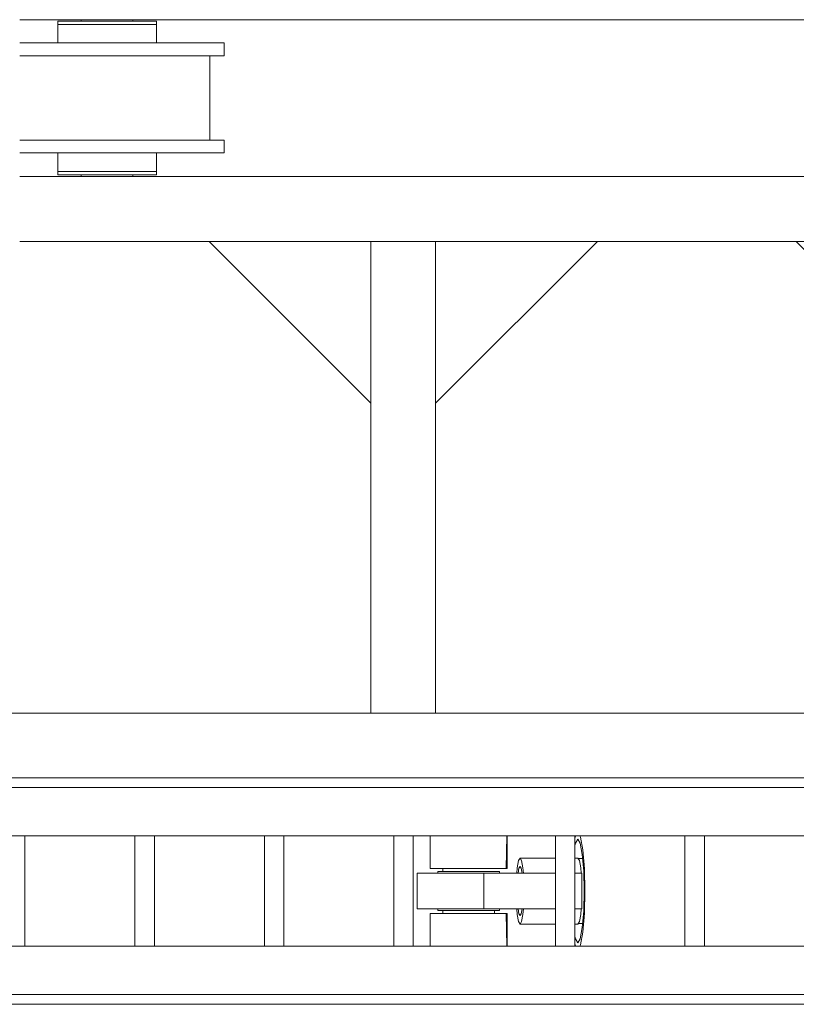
# Model space of a CAD drawing. Header units: millimetres. Extents: x -1413 to 6997, y -739331 to -733391.
# Tile 19 of 47: x 5765 to 6005, y -737497 to -737193. Entities that reach past the tile are written whole.
import ezdxf

# ---------------------------------------------------------------- set-up
doc = ezdxf.new("R2010")
doc.units = ezdxf.units.MM
doc.header["$MEASUREMENT"] = 0
for name, color, linetype, lineweight in [('Side Cradle Hydraulic Arm Support', 7, 'Continuous', 0), ('Side Cradle Stbd', 7, 'Continuous', 0), ('Side Slip Cradle Stbd', 7, 'Continuous', 0)]:
    doc.layers.add(name, color=color, linetype=linetype, lineweight=lineweight)

# ---------------------------------------------------------------- blocks, each defined once
blk = doc.blocks.new('*U108')
at = {"layer": 'Side Cradle Hydraulic Arm Support', "color": 7, "linetype": 'Continuous', "lineweight": 0}
for p, q in [((-174.9890305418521, -1059.440342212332), (-174.9890305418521, 1359.465325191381)), ((175.0109694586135, 1359.465325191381), (175.0109694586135, -1059.440342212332)), ((-274.9890305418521, 1109.465289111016), (-274.9890305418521, 316.6850334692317)), ((-160.0004414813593, 990.9141499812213), (-160.0004414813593, -1009.440339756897)), ((-85.0004414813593, 990.9141499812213), (-85.0004414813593, -1009.440339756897)), ((85.02238039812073, -968.7071967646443), (85.02238039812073, 990.9141499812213)), ((160.0223803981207, 990.9141490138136), (160.0223803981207, -1009.440339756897)), ((-85.0004414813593, 851.2928032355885), (85.02238039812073, 851.2928032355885)), ((85.02238039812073, 681.2928032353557), (-85.0004414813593, 681.2928032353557)), ((-85.0004414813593, 651.2928032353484), (85.02238039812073, 651.2928032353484)), ((85.02238039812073, 481.2928032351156), (-85.0004414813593, 481.2928032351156)), ((-85.0004414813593, 451.2928032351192), (85.02238039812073, 451.2928032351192)), ((-1003.630583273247, 316.6850334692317), (-274.9890305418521, 316.6850334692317)), ((-274.9890305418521, 216.6850334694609), (-274.9890305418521, 316.6850334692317)), ((-274.9886697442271, 316.6843987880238), (-274.9890305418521, 316.6850334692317)), ((85.02238039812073, 281.2928032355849), (-85.0004414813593, 281.2928032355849)), ((-85.0004414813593, 251.2928032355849), (85.02238039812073, 251.2928032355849)), ((-1003.630583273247, 216.6850334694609), (-274.9890305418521, 216.6850334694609)), ((-274.9890305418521, 216.6850334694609), (-274.9890305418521, -809.4403036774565)), ((-27.5004775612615, 213.2313233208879), (-30.0004414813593, 213.2313233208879)), ((29.9995585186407, 213.2313233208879), (27.49959459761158, 213.2313233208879)), ((-34.96181634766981, 205.5595496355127), (-30.00047756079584, 205.5595476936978)), ((29.9995945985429, 205.5595242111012), (34.96093337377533, 205.5595222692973)), ((27.49955851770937, 172.7657566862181), (27.49955851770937, 142.0702206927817)), ((-27.5004414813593, 31.29283931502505), (-27.5004414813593, 142.0702206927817)), ((27.49955851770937, 142.0702206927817), (-27.5004414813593, 142.0702206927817)), ((27.49955851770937, 142.0702206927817), (27.49955851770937, 31.29283931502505)), ((34.96093337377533, 125.5597922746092), (29.9995945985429, 125.5597905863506)), ((-35.00355812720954, 107.5733735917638), (-34.96185242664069, 107.574083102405)), ((-34.96185242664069, 106.0882789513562), (-34.96185242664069, 107.574083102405)), ((-30.0004414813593, 117.8879971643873), (-27.5004775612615, 117.8879971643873)), ((27.49959459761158, 117.8879971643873), (29.9995585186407, 117.8879971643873)), ((-34.96185242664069, 106.0882789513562), (-85.00040540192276, 106.0230013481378)), ((-51.00044148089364, 31.29283931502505), (-51.00044148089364, 86.15301828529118)), ((50.9995585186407, 86.15301828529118), (50.9995585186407, 31.29283931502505)), ((85.02238039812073, 31.29280323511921), (-85.0004414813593, 31.29280323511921)), ((-85.0004414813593, 1.292803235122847), (85.02238039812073, 1.292803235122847)), ((-51.00044148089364, -3.179453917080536), (-51.00044148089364, 1.292767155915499)), ((-27.5004414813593, -9.379455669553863), (-27.5004414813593, 1.292767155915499)), ((27.49955851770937, 1.292767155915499), (27.49955851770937, -9.379455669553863)), ((50.9995585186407, 1.292767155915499), (50.9995585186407, -3.179453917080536)), ((-50.00044148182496, -3.790663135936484), (-50.00044148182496, -10.61763564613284)), ((-27.5004414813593, -9.379455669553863), (27.49955851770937, -9.379455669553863)), ((49.99955851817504, -10.61763564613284), (49.99955851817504, -3.790663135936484)), ((79.999557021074, -3.20903116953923), (79.9995585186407, -3.207149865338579)), ((85.02238039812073, -168.7071967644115), (-85.0004414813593, -168.7071967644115)), ((-85.0004414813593, -198.7071967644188), (85.02238039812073, -198.7071967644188))]:
    blk.add_line(p, q, dxfattribs=at)
at = {"layer": 'Side Cradle Hydraulic Arm Support', "color": 7, "linetype": 'Continuous', "lineweight": 0, "extrusion": (0, 0, -1), "flags": 128}
for points in [[(27.5004414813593, 142.0702206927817), (27.5004414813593, 172.7657566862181), (27.5004414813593, 202.3888655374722), (27.5004414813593, 226.5309709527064), (27.5004414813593, 241.5991916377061), (27.5004414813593, 245.3510418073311), (-27.49955851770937, 245.3510418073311), (-27.49955851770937, 241.5991916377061), (-27.49955851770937, 226.5309709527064), (-27.49955851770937, 202.3888655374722), (-27.49955851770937, 172.7657566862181)], [(85.00040540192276, 225.096319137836), (34.96185242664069, 225.0310415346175), (34.96185242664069, 217.4628669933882), (34.96185242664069, 201.9928997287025), (34.96185242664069, 180.9763020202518), (34.96185242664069, 157.6126603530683), (34.96185242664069, 135.4588773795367), (34.96185242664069, 117.8876657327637), (34.96185242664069, 113.5981360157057), (34.96185242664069, 107.574083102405), (85.00040540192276, 106.5798337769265)], [(30.0004414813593, 117.8879971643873), (30.0004414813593, 119.3719648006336), (30.0004414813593, 127.8875903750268), (30.0004414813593, 142.1384470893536), (30.0004414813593, 159.9549711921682), (30.0004414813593, 178.6247583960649), (30.0004414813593, 195.3055028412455), (30.0004414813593, 207.4577123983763), (30.0004414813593, 213.2313233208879), (30.0004414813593, 213.2313233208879)], [(-29.9995585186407, 117.8879971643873), (-29.9995585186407, 119.3719648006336), (-29.9995585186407, 127.8875903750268), (-29.9995585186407, 142.1384470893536), (-29.9995585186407, 159.9549711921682), (-29.9995585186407, 178.6247583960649), (-29.9995585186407, 195.3055028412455), (-29.9995585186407, 207.4577123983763), (-29.9995585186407, 213.2313233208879), (-29.9995585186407, 213.2313233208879)], [(-35.04779088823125, 107.5727192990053), (-34.96096945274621, 107.574083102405), (-34.96096945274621, 117.8876657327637), (-34.96096945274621, 135.4588773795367), (-34.96096945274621, 157.6126603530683), (-34.96096945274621, 180.9763020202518), (-34.96096945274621, 201.9928997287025), (-34.96096945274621, 217.4628669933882), (-34.96096945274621, 225.0310415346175), (-85.02234431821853, 225.030958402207)], [(-85.02234431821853, 106.5796346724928), (-34.96096945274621, 107.574083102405), (-34.96096945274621, 106.0882789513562), (-85.02234431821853, 106.0889041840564)], [(27.5004775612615, 91.23260254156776), (36.06288732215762, 90.53708156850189), (47.11829763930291, 88.52565623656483), (51.00044148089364, 86.15301828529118), (47.11829763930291, 83.78038033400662), (36.06288732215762, 81.76895500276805), (27.5004775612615, 81.07343402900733)], [(38.0004414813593, 86.15301828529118), (35.1078637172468, 87.92086617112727), (27.5004775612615, 89.30495674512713)], [(27.5004775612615, 83.00107982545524), (35.1078637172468, 84.38517040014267), (38.0004414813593, 86.15301828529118)], [(-50.9995585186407, 86.15301828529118), (-47.11741467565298, 88.52565623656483), (-36.06200435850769, 90.53708156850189), (-27.49959459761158, 91.23260254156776)], [(-27.49959459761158, 89.30495674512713), (-35.10698075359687, 87.92086617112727), (-37.99955851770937, 86.15301828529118), (-35.10698075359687, 84.38517040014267), (-27.49959459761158, 83.00107982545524)], [(-27.49959459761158, 81.07343402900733), (-36.06200435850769, 81.76895500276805), (-47.11741467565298, 83.78038033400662), (-50.9995585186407, 86.15301828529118)], [(81.42975631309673, 1.292767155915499), (83.14959940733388, 0.9798582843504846), (85.00040540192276, -0.1512931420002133)], [(69.63395204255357, 1.292767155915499), (73.91080408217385, 0.5146351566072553), (80.0004414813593, -3.207149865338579)], [(-79.9995585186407, -3.207149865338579), (-73.90992111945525, 0.5146351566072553), (-69.63306907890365, 1.292767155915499)], [(-85.02234431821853, -0.1652411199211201), (-83.14871644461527, 0.9798582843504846), (-81.4288733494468, 1.292767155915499)], [(85.00040540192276, -6.263006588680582), (83.14959940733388, -7.394158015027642), (63.64005178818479, -10.94373212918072), (34.44195039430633, -13.31548172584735), (0.0004414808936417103, -14.14832942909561), (-34.4410674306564, -13.31548172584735), (-63.63916882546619, -10.94373212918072), (-83.14871644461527, -7.394158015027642), (-85.02234431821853, -6.249572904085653)], [(80.0004414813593, -3.207572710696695), (80.0004414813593, -3.207149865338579), (73.91080408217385, -6.928934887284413), (56.56898397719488, -10.08411187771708), (30.61511607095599, -12.19233374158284), (0.0004414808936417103, -12.93264281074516), (-30.61423310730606, -12.19233374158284), (-56.56810101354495, -10.08411187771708), (-73.90992111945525, -6.928934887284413), (-79.999557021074, -3.20903116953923)], [(51.00008068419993, -3.179233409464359), (51.00044148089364, -3.179453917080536), (47.11829763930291, -5.552091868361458), (36.06288732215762, -7.563517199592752), (27.5004775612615, -8.259038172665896)], [(-27.49959459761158, -8.259038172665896), (-36.06200435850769, -7.563517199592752), (-47.11741467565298, -5.552091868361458), (-50.9995585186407, -3.179453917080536)]]:
    blk.add_lwpolyline(points, dxfattribs=at)
at = {"layer": 'Side Cradle Stbd', "color": 7, "linetype": 'Continuous', "lineweight": 0, "ltscale": 0.2000032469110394}
for p, q in [((-1003.630583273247, 566.6850334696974), (-753.6305832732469, 316.6850334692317)), ((-1003.630583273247, -33.31496653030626), (-753.6305832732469, 216.6850334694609)), ((-1003.630583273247, -340.534674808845), (-753.6305832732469, -590.5346748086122))]:
    blk.add_line(p, q, dxfattribs=at)
blk = doc.blocks.new('*U101')
at = {"layer": 'Side Cradle Stbd', "color": 7, "linetype": 'Continuous', "lineweight": 0, "ltscale": 0.2000032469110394, "extrusion": (0, 0, -1), "xscale": 0.2000032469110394, "yscale": 0.2000032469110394, "zscale": 0.2000032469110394, "rotation": 270}
blk.add_blockref('*U108', (-291.9078785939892, -1469.853403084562), dxfattribs=at)
blk = doc.blocks.new('*U59')
at = {"layer": 'Side Cradle Stbd', "color": 7, "linetype": 'Continuous', "lineweight": 0}
for p, q in [((3241.372073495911, -831.7861580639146), (2973.367729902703, -831.7861580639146)), ((2992.368031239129, -832.2729114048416), (2992.368031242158, -831.7861653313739)), ((2992.977004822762, -832.2729188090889), (2992.872971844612, -832.2729188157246)), ((2994.535947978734, -832.2729187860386), (2994.490175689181, -832.2729187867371)), ((3000.368170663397, -833.2729349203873), (2994.535985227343, -833.2729349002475)), ((2994.654926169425, -832.2729187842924), (2994.535992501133, -832.2729187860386)), ((2994.660983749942, -832.2729187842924), (2994.654926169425, -832.2729187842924)), ((2994.711214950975, -832.2729187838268), (2994.660983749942, -832.2729187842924)), ((3006.031164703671, -832.2729188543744), (3006.025152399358, -832.272918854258)), ((3006.081395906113, -832.2729188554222), (3006.031164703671, -832.2729188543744)), ((3006.200321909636, -832.2729188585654), (3006.081395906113, -832.2729188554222)), ((3007.447558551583, -832.2729188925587), (3006.200372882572, -832.2729188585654)), ((3007.757967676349, -832.272918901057), (3007.447558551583, -832.2729188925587)), ((3007.75933182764, -832.272918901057), (3008.368305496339, -832.2729189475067)), ((3008.36829099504, -831.7861653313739), (3008.368290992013, -832.2729115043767)), ((3011.144657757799, -833.2729350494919), (3014.448328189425, -833.2729351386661)), ((3015.608423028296, -833.2729352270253), (3014.448328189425, -833.2729351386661)), ((3014.448326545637, -838.9730276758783), (3015.608421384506, -838.9730277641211)), ((3036.608763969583, -838.9730278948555), (3033.850113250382, -838.9730276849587)), ((3014.236847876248, -842.9730922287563), (3000.368175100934, -842.9730921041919)), ((3032.168691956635, -842.9730998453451), (3032.168691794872, -868.973512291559)), ((3036.608763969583, -868.9735198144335), (3033.850113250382, -868.9735196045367)), ((3014.236847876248, -872.9735841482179), (3000.368175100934, -872.97358402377)), ((2973.367729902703, -880.2737030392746), (3656.350499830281, -880.2737030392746)), ((2992.368030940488, -880.2736957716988), (2992.368030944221, -879.6736954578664)), ((3008.368290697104, -879.6736955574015), (3008.36829069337, -880.2736957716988)), ((3011.144657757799, -879.6736883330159), (3014.448328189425, -879.67368842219)), ((3015.608423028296, -879.6736885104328), (3014.448328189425, -879.67368842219)), ((2973.367729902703, -900.2740277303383), (3213.428233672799, -900.2740277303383)), ((3213.371618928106, -900.2740277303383), (3606.349680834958, -900.2740277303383))]:
    blk.add_line(p, q, dxfattribs=at)
at = {"layer": 'Side Cradle Stbd', "color": 7, "linetype": 'Continuous', "lineweight": 0, "flags": 128}
for points in [[(2994.535984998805, -833.2729349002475), (2994.535980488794, -833.2729349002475), (2989.591688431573, -833.2729349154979), (2986.288018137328, -833.2729349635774), (2985.127923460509, -833.2729350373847), (2985.127923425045, -838.9730198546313)], [(3015.608418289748, -833.2729352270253), (3015.608423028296, -833.2729352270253), (3015.608423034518, -832.272918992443), (3014.448328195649, -832.2729189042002), (3011.14465776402, -832.2729188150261), (3006.200365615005, -832.2729187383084), (3000.368175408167, -832.2729186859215), (2994.535985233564, -832.2729186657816), (2989.591693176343, -832.2729186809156), (2986.288022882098, -832.2729187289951), (2985.127928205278, -832.2729188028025), (2985.127928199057, -833.2729350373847), (2985.127962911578, -833.2729350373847)], [(2992.872971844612, -832.2729188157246), (2992.368033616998, -832.2729188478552), (2992.368033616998, -832.2729188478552)], [(2994.490175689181, -832.2729187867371), (2992.977013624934, -832.2729188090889), (2992.977013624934, -832.2729188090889)], [(3011.144657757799, -833.2729350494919), (3006.200365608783, -833.2729349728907), (3000.368175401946, -833.2729349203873), (2994.535985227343, -833.2729349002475), (2994.535985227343, -833.2729349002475)], [(3015.608418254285, -838.9730200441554), (3015.608418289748, -833.2729352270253), (3015.608383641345, -833.2729352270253)], [(2973.367729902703, -838.9730271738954), (2974.742209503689, -838.973027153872), (2986.49950242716, -838.973027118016), (3000.368175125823, -838.9730271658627), (3014.236847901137, -838.9730272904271), (3025.994141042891, -838.9730274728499), (3033.850113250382, -838.9730276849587)], [(2985.127923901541, -838.9730275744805), (2985.127923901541, -838.9730275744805), (2986.142367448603, -838.9730275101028), (2986.288018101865, -838.9730275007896), (2986.288019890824, -838.9730275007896), (2986.499478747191, -838.9730274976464)], [(2986.499509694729, -838.9730274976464), (2989.176910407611, -838.9730274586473), (2989.59168839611, -838.9730274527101), (2989.591690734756, -838.9730274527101), (2989.591690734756, -838.9730274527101)], [(3036.608763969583, -838.9730278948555), (3036.608763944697, -842.9730928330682), (3036.608691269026, -842.9730928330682)], [(2973.367729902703, -842.9730921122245), (2974.742209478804, -842.9730920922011), (2986.499502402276, -842.9730920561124), (3000.368175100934, -842.9730921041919)], [(3014.236847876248, -842.9730922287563), (3025.994141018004, -842.9730924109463), (3033.850113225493, -842.9730926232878), (3036.608763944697, -842.9730928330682)], [(2973.367729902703, -868.9735190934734), (2974.742209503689, -868.97351907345), (2986.49950242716, -868.9735190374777), (3000.368175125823, -868.9735190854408), (3014.236847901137, -868.9735192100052), (3025.994141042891, -868.9735193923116), (3033.850113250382, -868.9735196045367)], [(3036.608763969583, -868.9735198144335), (3036.608763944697, -872.9735847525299), (3036.608691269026, -872.9735847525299)], [(2973.367729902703, -872.9735840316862), (2974.742209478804, -872.9735840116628), (2986.499502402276, -872.9735839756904), (3000.368175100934, -872.97358402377)], [(2985.127923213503, -872.9735912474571), (2985.127923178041, -878.67367208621), (2985.127960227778, -878.67367208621)], [(3014.236847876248, -872.9735841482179), (3025.994141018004, -872.9735843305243), (3033.850113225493, -872.9735845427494), (3036.608763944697, -872.9735847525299)], [(3015.60838343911, -878.6736722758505), (3015.608418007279, -878.6736722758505), (3015.608418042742, -872.9735914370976)], [(3000.368175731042, -878.6736719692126), (3000.368170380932, -878.6736719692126), (2994.535980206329, -878.6736719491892), (2989.591688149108, -878.6736719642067), (2986.288017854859, -878.6736720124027), (2985.127923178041, -878.67367208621)], [(2985.127928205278, -878.67367208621), (2985.127928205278, -878.67367208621), (2985.127928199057, -879.6736883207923), (2985.127965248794, -879.6736883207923)], [(3015.608350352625, -879.6736885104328), (3015.608423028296, -879.6736885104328), (3015.608423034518, -878.6736722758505), (3014.448328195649, -878.6736721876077), (3011.14465776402, -878.6736720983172), (3006.200365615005, -878.6736720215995), (3000.368175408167, -878.6736719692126), (2994.535985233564, -878.6736719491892), (2994.535985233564, -878.6736719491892)], [(3011.144657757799, -879.6736883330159), (3006.200365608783, -879.6736882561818), (3000.368175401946, -879.6736882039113), (2994.535985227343, -879.673688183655), (2989.591693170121, -879.6736881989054), (2986.288022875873, -879.6736882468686), (2985.127928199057, -879.6736883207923)]]:
    blk.add_lwpolyline(points, dxfattribs=at)
at = {"layer": 'Side Cradle Stbd', "color": 7, "linetype": 'Continuous', "lineweight": 0, "ltscale": 0.2000032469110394}
blk.add_blockref('*U101', (2853.355699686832, 368.8500000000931), dxfattribs=at)

msp = doc.modelspace()

# ---------------------------------------------------------------- block references
at = {"layer": 'Side Slip Cradle Stbd', "color": 7, "linetype": 'Continuous', "lineweight": 0}
msp.add_blockref('*U59', (2791.75, -736360.8500000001), dxfattribs=at)

doc.saveas('drawing.dxf')
